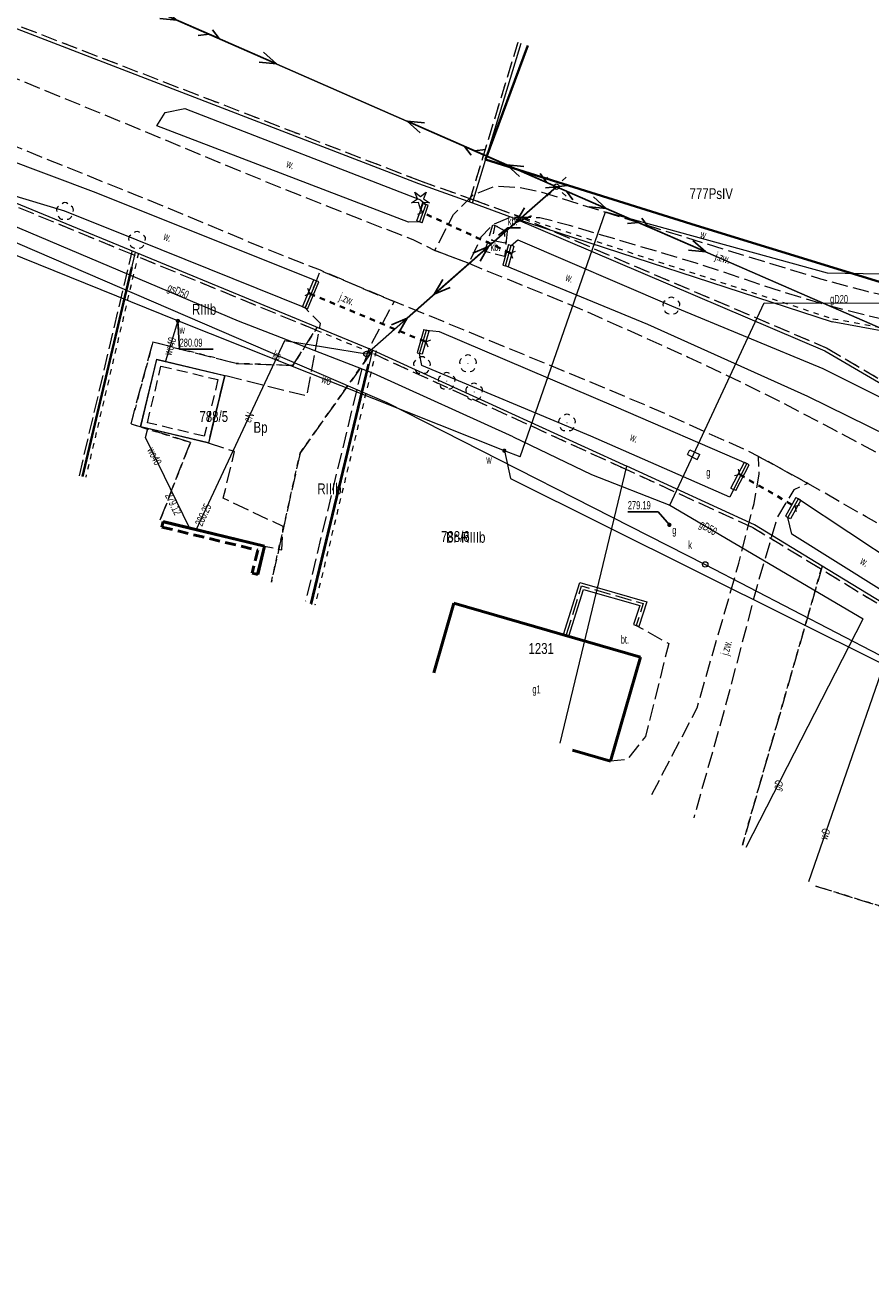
# Model space of a CAD drawing. Header units: metres. Extents: x 7428509 to 7430603, y 5527625 to 5529161.
# Tile 20 of 29: x 7430414 to 7430492, y 5527626 to 5527742. Entities that reach past the tile are written whole.
import ezdxf
from ezdxf.enums import TextEntityAlignment as Align

# ---------------------------------------------------------------- set-up
doc = ezdxf.new("R2010")
doc.units = ezdxf.units.M
doc.header["$MEASUREMENT"] = 0
for name, pattern in [('0.5_0.5', [1, 0.5, -0.5]), ('1.5_0.5', [2, 1.5, -0.5]), ('219-500', [0]), ('egkk-500', [2, 1.5, -0.5]), ('egug-500', [1, 0.5, -0.5]), ('otbb_500', [1.5, 1, -0.5]), ('otkz_500', [1, 0.5, -0.5]), ('suep_nn_500', [0]), ('sutp_500', [0])]:
    doc.linetypes.add(name, pattern=pattern)
doc.layers.get('0').update_dxf_attribs({"color": 2, "linetype": 'CONTINUOUS', "lineweight": 5})
for name, color, linetype in [('210-oznaczenie konturu użytku gruntowego', 7, 'CONTINUOUS'), ('211-numer działki ewidencyjnej', 7, 'CONTINUOUS'), ('217-Granica konturu po granicy działki', 7, 'CONTINUOUS'), ('217-kontur klasyfikacyjny', 7, 'CONTINUOUS'), ('218-Granica użytku po granicy działki', 7, 'CONTINUOUS'), ('218-kontur użytku gruntowego', 7, 'CONTINUOUS'), ('219-działka ewidencyjna', 7, 'CONTINUOUS'), ('312-budynek ewidencyjny', 7, 'CONTINUOUS'), ('312-oznaczenie budynku ewidencyjnego', 7, 'CONTINUOUS'), ('312-oznaczenie budynku ewidencyjnego-Atr117', 7, 'CONTINUOUS'), ('budynek w budowie', 7, 'CONTINUOUS'), ('drzewo iglaste', 7, 'CONTINUOUS'), ('drzewo liściaste', 7, 'CONTINUOUS'), ('jezdnia', 7, 'CONTINUOUS'), ('jezdnia-Atr17', 7, 'CONTINUOUS'), ('latarnia', 7, 'CONTINUOUS'), ('obszar utwardzony', 7, 'CONTINUOUS'), ('obszar utwardzony-Atr17', 7, 'CONTINUOUS'), ('ogrodzenie trwałe', 7, 'CONTINUOUS'), ('przepust', 7, 'CONTINUOUS'), ('przewód elektroenergetyczny niskiego napięcia', 7, 'CONTINUOUS'), ('przewód elektroenergetyczny podziemny', 7, 'CONTINUOUS'), ('przewód elektroenergetyczny podziemny-Atr1', 7, 'CONTINUOUS'), ('przewód gazowy', 7, 'CONTINUOUS'), ('przewód gazowy-Atr1', 7, 'CONTINUOUS'), ('przewód kanalizacyjny', 7, 'CONTINUOUS'), ('przewód kanalizacyjny-Atr1', 7, 'CONTINUOUS'), ('przewód telekomunikacyjny napowietrzny', 7, 'CONTINUOUS'), ('przewód wodociągowy', 7, 'CONTINUOUS'), ('przewód wodociągowy-Atr1', 7, 'CONTINUOUS'), ('rzędna', 7, 'CONTINUOUS'), ('rzędna-Atr2', 7, 'CONTINUOUS'), ('rów przydrożny (poligon)', 7, 'CONTINUOUS'), ('rów przydrożny (poligon)-Atr17', 7, 'CONTINUOUS'), ('studnia kanalizacyjna', 7, 'CONTINUOUS'), ('studnia kanalizacyjna-Atr17', 7, 'CONTINUOUS'), ('szafa gazowa lub kontener', 7, 'CONTINUOUS'), ('szafa gazowa lub kontener-Atr17', 7, 'CONTINUOUS'), ('słup przewodów napowietrznych', 7, 'CONTINUOUS'), ('zasuwa lub zawór', 7, 'CONTINUOUS'), ('zasuwa lub zawór-Atr17', 7, 'CONTINUOUS'), ('ściana oporowa (linia)', 7, 'CONTINUOUS')]:
    doc.layers.add(name, color=color, linetype=linetype)
doc.styles.get("Standard").update_dxf_attribs({"font": 'Working1250', "width": 0.75})
doc.linetypes.add('902-500', pattern='A,3.75,0,[1,ksztalty.shx,S=0.5,R=0,X=0,Y=0],3.75', length=7.5)
doc.linetypes.add('otdn_500', pattern='A,5,0,[21,ksztalty.shx,S=0.5,R=0,X=-1,Y=0]', length=5)
doc.linetypes.add('otdn_500_short', pattern='A,2.5,0,[21,ksztalty.shx,S=0.5,R=0,X=-1,Y=0],0.5', length=3)

# ---------------------------------------------------------------- blocks, each defined once
blk = doc.blocks.new('OP021')
at = {"linetype": 'Continuous', "lineweight": 13}
h = blk.add_hatch(color=0, dxfattribs=at)
edge = h.paths.add_edge_path()
edge.add_arc((0, 0), 0.05, 0, 360)
at = {"color": 0, "linetype": 'Continuous', "lineweight": 13}
for centre, start, end in [((-0.38, 0.124), 121.308, 202.548), ((0, 0.4), 49.272, 130.728), ((0.38, 0.124), 337.452, 58.692), ((-0.235, -0.324), 193.221, 274.871), ((0.235, -0.324), 265.129, 346.779)]:
    blk.add_arc(centre, 0.4, start, end, dxfattribs=at)
blk = doc.blocks.new('PW01')
at = {"linetype": 'Continuous', "lineweight": 13}
h = blk.add_hatch(color=0, dxfattribs=at)
edge = h.paths.add_edge_path()
edge.add_arc((0, 0), 0.045, 0, 360)
blk = doc.blocks.new('US25')
at = {"linetype": 'Continuous', "lineweight": 0}
h = blk.add_hatch(color=0, dxfattribs=at)
edge = h.paths.add_edge_path()
edge.add_arc((0, 0), 0.2, 0, 360)
blk = doc.blocks.new('US15')
at = {"color": 0, "linetype": 'Continuous', "lineweight": 13}
blk.add_circle((0, 0), 0.25, dxfattribs=at)
blk = doc.blocks.new('OP011')
at = {"linetype": 'Continuous', "lineweight": 13}
h = blk.add_hatch(color=0, dxfattribs=at)
edge = h.paths.add_edge_path()
edge.add_arc((0, 0), 0.05, 0, 360)
at = {"color": 0, "linetype": 'Continuous', "lineweight": 13}
for p, q in [((-0.828, -0.268), (-0.283, 0.093)), ((-0.283, 0.093), (-0.512, 0.706)), ((-0.512, 0.706), (0, 0.299)), ((0, 0.299), (0.512, 0.706)), ((0.512, 0.706), (0.283, 0.093)), ((0.283, 0.093), (0.828, -0.268)), ((-0.175, -0.24), (-0.828, -0.268)), ((0, -0.87), (-0.175, -0.24)), ((0.175, -0.24), (0, -0.87)), ((0.828, -0.268), (0.175, -0.24))]:
    blk.add_line(p, q, dxfattribs=at)
blk = doc.blocks.new('SM01')
at = {"color": 0, "linetype": 'Continuous', "lineweight": 13}
for p, q in [((-0.53, 0.531), (-0.883, 0.884)), ((0.531, 0.531), (0.884, 0.884)), ((-0.53, -0.53), (-0.883, -0.883)), ((0.531, -0.53), (0.884, -0.883))]:
    blk.add_line(p, q, dxfattribs=at)
blk.add_circle((0, 0), 0.25, dxfattribs=at)
blk = doc.blocks.new('US20')
at = {"color": 0, "linetype": 'Continuous', "lineweight": 13}
for p, q in [((-0.5, -0.25), (-0.5, 0.25)), ((-0.5, 0.25), (0.5, 0.25)), ((0.5, -0.25), (0.5, 0.25)), ((-0.5, -0.25), (0.5, -0.25))]:
    blk.add_line(p, q, dxfattribs=at)
blk = doc.blocks.new('SUEP1')
at = {"color": 0, "linetype": 'Continuous'}
for p, q in [((0, 0), (5, 0)), ((5, 0), (3.5, 0.5)), ((5, 0), (3.5, -0.5)), ((5, 0), (15, 0)), ((15, 0), (13.5, 0.5)), ((15, 0), (13.5, -0.5))]:
    blk.add_line(p, q, dxfattribs=at)
blk = doc.blocks.new('IB05')
at = {"color": 0, "linetype": 'Continuous', "lineweight": 13}
for q in [(0.354, 0.354), (0.354, -0.354)]:
    blk.add_line((0, 0), q, dxfattribs=at)
blk = doc.blocks.new('SUTP')
at = {"color": 0, "linetype": 'Continuous'}
for p, q in [((0, 0), (0.866, 0.5)), ((0, 0), (9.232, 0)), ((1.866, -0.5), (1, 0)), ((7.366, -0.5), (8.232, 0)), ((9.232, 0), (8.366, 0.5))]:
    blk.add_line(p, q, dxfattribs=at)

msp = doc.modelspace()

# ---------------------------------------------------------------- linework, layer by layer
at = {"layer": '217-Granica konturu po granicy działki', "color": 3, "linetype": '1.5_0.5', "lineweight": 18}
for p, q in [((7430389.04, 5527750.76), (7430449.99, 5527727.22)), ((7430454.57, 5527725.27), (7430459.06, 5527739.96)), ((7430459.06, 5527739.96), (7430459.06, 5527739.96)), ((7430459.06, 5527739.96), (7430459.06, 5527739.96)), ((7430423.7, 5527720.34), (7430401.82, 5527729.35)), ((7430449.98, 5527727.22), (7430449.98, 5527727.22)), ((7430449.98, 5527727.22), (7430449.98, 5527727.22)), ((7430449.98, 5527727.22), (7430454.96, 5527725.46)), ((7430449.99, 5527727.22), (7430449.99, 5527727.22)), ((7430449.99, 5527727.22), (7430449.99, 5527727.22)), ((7430454.57, 5527725.27), (7430454.57, 5527725.27)), ((7430454.57, 5527725.27), (7430454.57, 5527725.27)), ((7430454.96, 5527725.46), (7430454.96, 5527725.46)), ((7430454.96, 5527725.46), (7430454.96, 5527725.46)), ((7430454.96, 5527725.46), (7430454.96, 5527725.46)), ((7430454.96, 5527725.46), (7430454.96, 5527725.46)), ((7430454.96, 5527725.46), (7430458.7, 5527724.08)), ((7430458.7, 5527724.08), (7430458.7, 5527724.08)), ((7430458.7, 5527724.08), (7430458.7, 5527724.08)), ((7430458.72, 5527724.08), (7430458.72, 5527724.08)), ((7430458.72, 5527724.08), (7430458.72, 5527724.08)), ((7430458.72, 5527724.08), (7430487.42, 5527711.83)), ((7430418.65, 5527700.03), (7430423.52, 5527720.69)), ((7430423.52, 5527720.69), (7430423.52, 5527720.69)), ((7430423.52, 5527720.69), (7430423.52, 5527720.69)), ((7430423.7, 5527720.34), (7430423.7, 5527720.34)), ((7430423.7, 5527720.34), (7430423.7, 5527720.34)), ((7430440.45, 5527713.44), (7430423.7, 5527720.34)), ((7430423.7, 5527720.34), (7430423.7, 5527720.34)), ((7430423.7, 5527720.34), (7430423.7, 5527720.34)), ((7430440.45, 5527713.44), (7430440.45, 5527713.44)), ((7430440.45, 5527713.44), (7430440.45, 5527713.44)), ((7430468.95, 5527700.63), (7430445.57, 5527711.34)), ((7430445.57, 5527711.34), (7430445.57, 5527711.34)), ((7430445.57, 5527711.34), (7430445.57, 5527711.34)), ((7430487.42, 5527711.83), (7430487.42, 5527711.83)), ((7430487.42, 5527711.83), (7430487.42, 5527711.83)), ((7430487.45, 5527711.81), (7430487.45, 5527711.81)), ((7430487.45, 5527711.81), (7430487.45, 5527711.81)), ((7430487.45, 5527711.81), (7430530.84, 5527686.47)), ((7430480.71, 5527695.23), (7430468.94, 5527700.63)), ((7430468.94, 5527700.63), (7430468.94, 5527700.63)), ((7430468.94, 5527700.63), (7430468.94, 5527700.63)), ((7430468.95, 5527700.63), (7430468.95, 5527700.63)), ((7430468.95, 5527700.63), (7430468.95, 5527700.63)), ((7430418.65, 5527700.03), (7430418.65, 5527700.03)), ((7430418.65, 5527700.03), (7430418.65, 5527700.03)), ((7430486.9, 5527691.45), (7430480.68, 5527695.24)), ((7430480.68, 5527695.24), (7430480.68, 5527695.24)), ((7430480.68, 5527695.24), (7430480.68, 5527695.24)), ((7430480.71, 5527695.23), (7430480.71, 5527695.23)), ((7430480.71, 5527695.23), (7430480.71, 5527695.23)), ((7430493.8, 5527687.24), (7430486.9, 5527691.45)), ((7430486.9, 5527691.45), (7430486.9, 5527691.45)), ((7430486.9, 5527691.45), (7430486.9, 5527691.45)), ((7430486.9, 5527691.45), (7430486.9, 5527691.45)), ((7430486.9, 5527691.45), (7430486.9, 5527691.45))]:
    msp.add_line(p, q, dxfattribs=at)
at = {"layer": '217-kontur klasyfikacyjny', "color": 92, "linetype": 'egkk-500', "lineweight": 18, "flags": 128}
for points in [[(7430438.32, 5527710.19), (7430440.56, 5527713.72)], [(7430423.41, 5527704.81), (7430425.43, 5527712.36)], [(7430425.43, 5527712.36), (7430433.09, 5527710.38)], [(7430445.69, 5527711.61), (7430438.98, 5527702.12)], [(7430433.09, 5527710.38), (7430438.32, 5527710.19)], [(7430428.9, 5527703.1), (7430423.41, 5527704.81)], [(7430426.08, 5527695.97), (7430428.9, 5527703.1)], [(7430438.98, 5527702.12), (7430436.34, 5527690.24)], [(7430487.06, 5527691.71), (7430479.71, 5527666.01)], [(7430486.48, 5527662.23), (7430498.15, 5527658.6)]]:
    msp.add_lwpolyline(points, dxfattribs=at)
at = {"layer": '218-Granica użytku po granicy działki', "color": 3, "linetype": '0.5_0.5', "lineweight": 18}
for p, q in [((7430389.04, 5527750.76), (7430449.99, 5527727.22)), ((7430454.57, 5527725.27), (7430459.06, 5527739.96)), ((7430459.06, 5527739.96), (7430459.06, 5527739.96)), ((7430459.06, 5527739.96), (7430459.06, 5527739.96)), ((7430423.7, 5527720.34), (7430401.82, 5527729.35)), ((7430449.98, 5527727.22), (7430449.98, 5527727.22)), ((7430449.98, 5527727.22), (7430449.98, 5527727.22)), ((7430449.98, 5527727.22), (7430454.96, 5527725.46)), ((7430449.99, 5527727.22), (7430449.99, 5527727.22)), ((7430449.99, 5527727.22), (7430449.99, 5527727.22)), ((7430454.57, 5527725.27), (7430454.57, 5527725.27)), ((7430454.57, 5527725.27), (7430454.57, 5527725.27)), ((7430454.96, 5527725.46), (7430454.96, 5527725.46)), ((7430454.96, 5527725.46), (7430454.96, 5527725.46)), ((7430454.96, 5527725.46), (7430454.96, 5527725.46)), ((7430454.96, 5527725.46), (7430454.96, 5527725.46)), ((7430454.96, 5527725.46), (7430458.7, 5527724.08)), ((7430458.69, 5527724.09), (7430458.69, 5527724.09)), ((7430458.69, 5527724.09), (7430458.69, 5527724.09)), ((7430458.69, 5527724.09), (7430488.07, 5527714.49)), ((7430458.7, 5527724.08), (7430458.7, 5527724.08)), ((7430458.7, 5527724.08), (7430458.7, 5527724.08)), ((7430458.72, 5527724.08), (7430458.72, 5527724.08)), ((7430458.72, 5527724.08), (7430458.72, 5527724.08)), ((7430458.72, 5527724.08), (7430487.42, 5527711.83)), ((7430424.1, 5527720.55), (7430419.24, 5527699.89)), ((7430440.45, 5527713.44), (7430423.7, 5527720.34)), ((7430423.7, 5527720.34), (7430423.7, 5527720.34)), ((7430423.7, 5527720.34), (7430423.7, 5527720.34)), ((7430423.7, 5527720.34), (7430423.7, 5527720.34)), ((7430423.7, 5527720.34), (7430423.7, 5527720.34)), ((7430424.1, 5527720.55), (7430424.1, 5527720.55)), ((7430424.1, 5527720.55), (7430424.1, 5527720.55)), ((7430488.03, 5527714.5), (7430488.03, 5527714.5)), ((7430488.03, 5527714.5), (7430488.03, 5527714.5)), ((7430488.03, 5527714.5), (7430496.04, 5527713.04)), ((7430488.07, 5527714.49), (7430488.07, 5527714.49)), ((7430488.07, 5527714.49), (7430488.07, 5527714.49)), ((7430445.58, 5527711.33), (7430440.45, 5527713.44)), ((7430440.45, 5527713.44), (7430440.45, 5527713.44)), ((7430440.45, 5527713.44), (7430440.45, 5527713.44)), ((7430440.45, 5527713.44), (7430440.45, 5527713.44)), ((7430440.45, 5527713.44), (7430440.45, 5527713.44)), ((7430445.98, 5527711.54), (7430440.34, 5527688.1)), ((7430468.95, 5527700.63), (7430445.57, 5527711.34)), ((7430445.57, 5527711.34), (7430445.57, 5527711.34)), ((7430445.57, 5527711.34), (7430445.57, 5527711.34)), ((7430445.58, 5527711.33), (7430445.58, 5527711.33)), ((7430445.58, 5527711.33), (7430445.58, 5527711.33)), ((7430445.98, 5527711.54), (7430445.98, 5527711.54)), ((7430445.98, 5527711.54), (7430445.98, 5527711.54)), ((7430487.42, 5527711.83), (7430487.42, 5527711.83)), ((7430487.42, 5527711.83), (7430487.42, 5527711.83)), ((7430487.45, 5527711.81), (7430487.45, 5527711.81)), ((7430487.45, 5527711.81), (7430487.45, 5527711.81)), ((7430487.45, 5527711.81), (7430530.84, 5527686.47)), ((7430480.71, 5527695.23), (7430468.94, 5527700.63)), ((7430468.94, 5527700.63), (7430468.94, 5527700.63)), ((7430468.94, 5527700.63), (7430468.94, 5527700.63)), ((7430468.95, 5527700.63), (7430468.95, 5527700.63)), ((7430468.95, 5527700.63), (7430468.95, 5527700.63)), ((7430419.24, 5527699.89), (7430419.24, 5527699.89)), ((7430419.24, 5527699.89), (7430419.24, 5527699.89)), ((7430486.9, 5527691.45), (7430480.68, 5527695.24)), ((7430480.68, 5527695.24), (7430480.68, 5527695.24)), ((7430480.68, 5527695.24), (7430480.68, 5527695.24)), ((7430480.71, 5527695.23), (7430480.71, 5527695.23)), ((7430480.71, 5527695.23), (7430480.71, 5527695.23)), ((7430486.9, 5527691.45), (7430486.9, 5527691.45)), ((7430486.9, 5527691.45), (7430486.9, 5527691.45)), ((7430493.8, 5527687.24), (7430486.9, 5527691.45)), ((7430486.9, 5527691.45), (7430486.9, 5527691.45)), ((7430486.9, 5527691.45), (7430486.9, 5527691.45)), ((7430440.34, 5527688.1), (7430440.34, 5527688.1)), ((7430440.34, 5527688.1), (7430440.34, 5527688.1))]:
    msp.add_line(p, q, dxfattribs=at)
at = {"layer": '218-kontur użytku gruntowego', "color": 3, "linetype": 'egug-500', "lineweight": 18, "flags": 128}
for points in [[(7430440.56, 5527713.72), (7430438.32, 5527710.19)], [(7430425.43, 5527712.36), (7430423.41, 5527704.81)], [(7430433.09, 5527710.38), (7430425.43, 5527712.36)], [(7430438.98, 5527702.12), (7430445.69, 5527711.61)], [(7430438.32, 5527710.19), (7430433.09, 5527710.38)], [(7430423.41, 5527704.81), (7430428.9, 5527703.1)], [(7430428.9, 5527703.1), (7430426.08, 5527695.97)], [(7430436.34, 5527690.24), (7430438.98, 5527702.12)], [(7430479.71, 5527666.01), (7430487.06, 5527691.71)], [(7430498.15, 5527658.6), (7430486.48, 5527662.23)]]:
    msp.add_lwpolyline(points, dxfattribs=at)
at = {"layer": '219-działka ewidencyjna', "color": 7, "linetype": '219-500', "lineweight": 18, "flags": 128}
for points in [[(7430388.93, 5527750.48), (7430449.88, 5527726.94)], [(7430454.86, 5527725.18), (7430459.35, 5527739.88)], [(7430401.93, 5527729.63), (7430423.81, 5527720.62)], [(7430449.88, 5527726.94), (7430454.86, 5527725.18)], [(7430454.86, 5527725.18), (7430458.6, 5527723.8)], [(7430458.6, 5527723.8), (7430487.3, 5527711.55)], [(7430458.6, 5527723.8), (7430487.98, 5527714.2)], [(7430418.95, 5527699.96), (7430423.81, 5527720.62)], [(7430423.81, 5527720.62), (7430445.69, 5527711.61)], [(7430495.99, 5527712.74), (7430487.98, 5527714.2)], [(7430440.05, 5527688.17), (7430445.69, 5527711.61)], [(7430445.69, 5527711.61), (7430469.07, 5527700.9)], [(7430487.3, 5527711.55), (7430530.69, 5527686.21)], [(7430462.93, 5527675.39), (7430469.07, 5527700.9)], [(7430480.84, 5527695.5), (7430469.07, 5527700.9)], [(7430487.06, 5527691.71), (7430480.84, 5527695.5)], [(7430493.96, 5527687.5), (7430487.06, 5527691.71)]]:
    msp.add_lwpolyline(points, dxfattribs=at)
at = {"layer": '312-budynek ewidencyjny', "color": 7, "linetype": 'Continuous', "lineweight": 50, "flags": 128}
for points in [[(7430451.29, 5527681.89), (7430453.15, 5527688.31)], [(7430453.15, 5527688.31), (7430470.34, 5527683.31)], [(7430470.34, 5527683.31), (7430467.58, 5527673.73)], [(7430467.58, 5527673.73), (7430464.06, 5527674.75)]]:
    msp.add_lwpolyline(points, dxfattribs=at)
at = {"layer": 'budynek w budowie', "color": 0, "linetype": 'CONTINUOUS', "lineweight": 18}
for p, q in [((7430424.29, 5527704.53), (7430425.79, 5527710.77)), ((7430424.3, 5527704.54), (7430425.8, 5527710.76)), ((7430424.31, 5527704.54), (7430425.8, 5527710.75)), ((7430425.79, 5527710.77), (7430432.04, 5527709.28)), ((7430425.8, 5527710.76), (7430432.03, 5527709.27)), ((7430425.8, 5527710.75), (7430432.02, 5527709.27)), ((7430432.03, 5527709.27), (7430430.54, 5527703.05)), ((7430432.02, 5527709.27), (7430430.54, 5527703.06)), ((7430432.04, 5527709.28), (7430430.55, 5527703.04)), ((7430430.55, 5527703.04), (7430424.29, 5527704.53)), ((7430430.54, 5527703.05), (7430424.3, 5527704.54)), ((7430430.54, 5527703.06), (7430424.31, 5527704.54))]:
    msp.add_line(p, q, dxfattribs=at)
at = {"layer": 'budynek w budowie', "color": 0, "linetype": 'otbb_500', "lineweight": 18}
for p, q in [((7430424.92, 5527704.92), (7430426.17, 5527710.14)), ((7430426.17, 5527710.14), (7430431.41, 5527708.89)), ((7430431.41, 5527708.89), (7430430.16, 5527703.67)), ((7430430.16, 5527703.67), (7430424.92, 5527704.92))]:
    msp.add_line(p, q, dxfattribs=at)
at = {"layer": 'budynek w budowie', "color": 0, "linetype": 'CONTINUOUS', "lineweight": 50}
for p, q in [((7430426.37, 5527695.81), (7430426.31, 5527695.56)), ((7430426.37, 5527695.81), (7430435.71, 5527693.56)), ((7430426.37, 5527695.8), (7430435.7, 5527693.55)), ((7430426.37, 5527695.79), (7430435.69, 5527693.55)), ((7430435.69, 5527693.55), (7430435.06, 5527690.95)), ((7430435.7, 5527693.55), (7430435.07, 5527690.95)), ((7430435.71, 5527693.56), (7430435.08, 5527690.94)), ((7430435.08, 5527690.94), (7430434.83, 5527691))]:
    msp.add_line(p, q, dxfattribs=at)
at = {"layer": 'budynek w budowie', "color": 0, "linetype": 'otbb_500', "lineweight": 50}
for p, q in [((7430426.25, 5527695.3), (7430426.31, 5527695.56)), ((7430426.25, 5527695.3), (7430435.08, 5527693.18)), ((7430435.08, 5527693.18), (7430434.58, 5527691.07)), ((7430434.58, 5527691.07), (7430434.83, 5527691))]:
    msp.add_line(p, q, dxfattribs=at)
at = {"layer": 'jezdnia', "color": 7, "linetype": '1.5_0.5', "lineweight": 18, "flags": 128}
for points in [[(7430218.72, 5527774.18), (7430227.31, 5527774.43), (7430231.28, 5527774.78), (7430239.73, 5527775.28), (7430258.88, 5527776.6), (7430265.78, 5527776.94), (7430272.99, 5527777.08), (7430275.65, 5527777.09), (7430279.78, 5527777.08), (7430287.68, 5527776.81), (7430300.49, 5527775.58), (7430307.06, 5527774.6), (7430313.64, 5527773.32), (7430319.73, 5527772.11), (7430324.82, 5527770.64), (7430333.05, 5527768.08), (7430338.5, 5527766), (7430343.67, 5527764.03), (7430352.21, 5527760.93), (7430363.19, 5527756.51), (7430374.78, 5527752.04), (7430383.71, 5527748.4), (7430391.19, 5527745.47), (7430398.82, 5527742.26), (7430405.67, 5527739.56), (7430416.91, 5527734.95), (7430426.65, 5527730.94), (7430433.43, 5527728.12), (7430437.36, 5527726.5), (7430449.37, 5527721.78), (7430451.39, 5527720.79), (7430454.51, 5527719.6), (7430464.72, 5527715.44), (7430474.73, 5527710.97), (7430482.04, 5527707.47), (7430487.88, 5527704.42), (7430493.78, 5527701.27), (7430498.17, 5527698.65), (7430504.13, 5527695.31), (7430510.77, 5527690.85), (7430521, 5527683.91), (7430532.55, 5527676.34), (7430544.06, 5527668.43), (7430549.96, 5527664.51), (7430559.13, 5527658.16), (7430571.4, 5527649.51), (7430569.45, 5527643.86), (7430555.54, 5527653.3), (7430546.8, 5527659.2), (7430540.11, 5527663.7), (7430529.1, 5527671.25), (7430517.8, 5527679.08), (7430507.45, 5527686.02), (7430501.43, 5527689.95), (7430495.41, 5527693.93), (7430491.1, 5527696.25), (7430485.74, 5527699.33), (7430481.21, 5527701.81), (7430480.13, 5527702.35), (7430471.61, 5527706.18), (7430463.58, 5527709.54), (7430451.04, 5527714.69), (7430447.64, 5527716.07), (7430440.85, 5527718.96), (7430435.02, 5527721.25), (7430430.87, 5527722.99), (7430424.16, 5527725.77), (7430414.42, 5527729.68), (7430403.46, 5527734.19), (7430396.47, 5527737.08), (7430389.75, 5527739.82), (7430382.09, 5527742.69), (7430372.75, 5527746.43), (7430361.16, 5527750.96), (7430349.66, 5527755.38), (7430341.86, 5527758.43), (7430336.34, 5527760.63), (7430331.23, 5527762.31), (7430323.1, 5527764.98), (7430318.31, 5527766.28), (7430312.85, 5527767.47), (7430304.15, 5527769.03), (7430300.25, 5527769.55), (7430287.26, 5527770.83), (7430280.45, 5527771.04), (7430275.3, 5527771.07), (7430273.11, 5527771.05), (7430266.58, 5527770.97), (7430259.14, 5527770.67), (7430239.76, 5527769.43), (7430231.81, 5527768.91), (7430225.21, 5527768.56), (7430224.52, 5527768.48), (7430218.39, 5527768.43), (7430214.4, 5527768.28), (7430211.27, 5527768.15), (7430207.41, 5527768.07), (7430204.52, 5527768.02), (7430196.23, 5527768.43), (7430185.83, 5527769.19), (7430181.8, 5527769.85), (7430178.28, 5527770.29), (7430167.45, 5527772.79), (7430160.97, 5527774.51), (7430155.15, 5527776.42), (7430154.1, 5527776.75), (7430150.29, 5527778.22), (7430145.6, 5527780.1), (7430143.71, 5527781.18), (7430137.72, 5527783.81), (7430131.73, 5527786.81), (7430128.38, 5527788.35), (7430125.36, 5527789.94), (7430115.89, 5527795.58), (7430115.01, 5527796.13), (7430107.57, 5527800.55), (7430108.51, 5527808.26), (7430117.7, 5527801.33), (7430128.09, 5527795.14), (7430131.32, 5527793.39), (7430137.58, 5527790.41), (7430141.49, 5527788.64), (7430146.14, 5527786.64), (7430154.15, 5527783.23), (7430157.61, 5527782.02), (7430159.64, 5527781.2), (7430165.62, 5527779.38), (7430170.12, 5527778.22), (7430179.29, 5527776.08), (7430182.34, 5527775.63), (7430186.25, 5527774.99), (7430196.42, 5527774.2), (7430204.17, 5527774), (7430212.15, 5527774.03)], [(7430498.8, 5527713.56), (7430493.07, 5527714.33), (7430487.83, 5527715.64), (7430483.31, 5527717), (7430475.46, 5527719.62), (7430463.78, 5527723.08), (7430461.07, 5527723.8), (7430458.39, 5527723.84), (7430456.73, 5527723.14), (7430455.64, 5527722), (7430454.51, 5527719.6), (7430451.39, 5527720.79), (7430453.11, 5527724.1), (7430454.99, 5527725.96), (7430456.98, 5527726.72), (7430459.1, 5527726.61), (7430461.23, 5527726.16), (7430476, 5527721.53), (7430486.92, 5527718.17), (7430491.17, 5527717.02), (7430494.99, 5527716.24), (7430495.52, 5527716.91), (7430498.41, 5527717.4), (7430498.48, 5527716.39)]]:
    msp.add_lwpolyline(points, close=True, dxfattribs=at)
for points in [[(7430439.44, 5527715.49), (7430440.49, 5527717.98), (7430440.85, 5527718.96), (7430447.64, 5527716.07), (7430445.38, 5527711.87), (7430444.66, 5527709.87), (7430439.49, 5527688.48)], [(7430435.08, 5527690.94), (7430435.71, 5527693.56), (7430437.29, 5527693.21), (7430437.41, 5527695.36), (7430431.91, 5527697.97), (7430432.94, 5527702.26), (7430430.55, 5527703.04), (7430432.04, 5527709.28), (7430439.62, 5527707.39), (7430440.86, 5527714.07), (7430439.44, 5527715.49)], [(7430471.38, 5527670.67), (7430475.54, 5527678.64), (7430479.39, 5527691.99), (7430480.79, 5527697.47), (7430481.25, 5527700.18), (7430481.21, 5527701.81)], [(7430481.21, 5527701.81), (7430485.74, 5527699.33), (7430484.45, 5527698.74), (7430482.93, 5527696.21), (7430481.21, 5527690.41), (7430478.05, 5527678.43), (7430475.23, 5527668.52)]]:
    msp.add_lwpolyline(points, dxfattribs=at)
at = {"layer": 'obszar utwardzony', "color": 7, "linetype": '1.5_0.5', "lineweight": 18, "flags": 128}
for points in [[(7430457.78, 5527722.63), (7430458.06, 5527722.55), (7430457.82, 5527720.24), (7430456, 5527720.69), (7430456.73, 5527723.14), (7430456.96, 5527723.09)], [(7430456.96, 5527723.09), (7430457.78, 5527722.63), (7430457.86, 5527721.46), (7430456.64, 5527721.7)], [(7430463.49, 5527685.33), (7430464.91, 5527689.88), (7430470.59, 5527688.25), (7430469.94, 5527686.24), (7430472.93, 5527684.57), (7430470.78, 5527676.02), (7430469.12, 5527673.88), (7430467.58, 5527673.73), (7430470.34, 5527683.31)]]:
    msp.add_lwpolyline(points, close=True, dxfattribs=at)
at = {"layer": 'obszar utwardzony-Atr17', "color": 7, "flags": 128}
msp.add_lwpolyline([(7430457.24, 5527722.18), (7430458.11, 5527722.87), (7430459.29, 5527722.87)], dxfattribs=at)
at = {"layer": 'ogrodzenie trwałe', "color": 7, "linetype": '902-500', "lineweight": 35, "flags": 128}
for points in [[(7430459.94, 5527739.65), (7430456.07, 5527729.16), (7430475.47, 5527723.07), (7430495.52, 5527716.91), (7430498.41, 5527717.4), (7430498.42, 5527717.29)], [(7430418.94, 5527699.96), (7430423.5, 5527719.24)], [(7430445.29, 5527710.32), (7430439.96, 5527688.22)]]:
    msp.add_lwpolyline(points, dxfattribs=at)
at = {"layer": 'przepust', "color": 7, "linetype": 'otkz_500', "lineweight": 35, "flags": 128}
for points in [[(7430458.36, 5527720.55), (7430450.25, 5527724.28)], [(7430439.87, 5527716.81), (7430450.55, 5527712.36)], [(7430479.48, 5527700.14), (7430484.53, 5527697.22)]]:
    msp.add_lwpolyline(points, dxfattribs=at)
at = {"layer": 'przewód elektroenergetyczny niskiego napięcia', "color": 1, "linetype": 'suep_nn_500', "lineweight": 18, "flags": 128}
for points in [[(7430423.06, 5527744.01), (7430462.59, 5527726.66)], [(7430462.59, 5527726.66), (7430445.09, 5527711.24)], [(7430462.59, 5527726.66), (7430505.87, 5527707.76)], [(7430505.87, 5527707.76), (7430462.59, 5527726.66)]]:
    msp.add_lwpolyline(points, dxfattribs=at)
at = {"layer": 'przewód elektroenergetyczny podziemny', "color": 1, "linetype": 'Continuous', "lineweight": 18, "flags": 128}
msp.add_lwpolyline([(7430445.09, 5527711.24), (7430437.54, 5527712.46), (7430429.42, 5527695.08)], dxfattribs=at)
at = {"layer": 'przewód gazowy', "color": 52, "linetype": 'Continuous', "lineweight": 18, "flags": 128}
for points in [[(7430458.6, 5527703.63), (7430445.74, 5527709.46), (7430433.32, 5527714.28), (7430411.35, 5527723.57), (7430393.62, 5527730.49), (7430380.7, 5527736.28), (7430368.45, 5527740.71), (7430342.31, 5527751.74), (7430320.18, 5527758.87), (7430303.26, 5527763.24), (7430291.5, 5527764.47), (7430283.03, 5527765.82), (7430264.76, 5527765.57), (7430251.54, 5527765.13), (7430240.05, 5527764.29), (7430218.09, 5527762.27), (7430213.07, 5527762.5)], [(7430473.04, 5527697.32), (7430475.22, 5527701.98), (7430481.73, 5527715.95), (7430504.24, 5527715.9), (7430521.34, 5527707.04), (7430520.82, 5527705.96)], [(7430458.6, 5527703.63), (7430465.82, 5527700.14), (7430473.04, 5527697.32), (7430490.84, 5527686.84)], [(7430480.06, 5527665.81), (7430490.84, 5527686.84)]]:
    msp.add_lwpolyline(points, dxfattribs=at)
at = {"layer": 'przewód kanalizacyjny', "color": 34, "linetype": 'Continuous', "lineweight": 18, "flags": 128}
for points in [[(7430121.67, 5527803.79), (7430139.04, 5527794.84), (7430165.11, 5527784.96), (7430163.8, 5527769.36), (7430182.62, 5527764.59), (7430195.79, 5527763.28), (7430239.84, 5527764.04), (7430282.61, 5527763.44), (7430297.65, 5527760.78), (7430318.83, 5527757.27), (7430358.09, 5527744.23), (7430410.01, 5527722.7), (7430446.96, 5527706.78), (7430476.29, 5527691.86)], [(7430476.29, 5527691.86), (7430500.4, 5527679.34), (7430522.03, 5527667.68), (7430552.53, 5527645.67), (7430563.53, 5527638), (7430580.21, 5527626.05)]]:
    msp.add_lwpolyline(points, dxfattribs=at)
at = {"layer": 'przewód telekomunikacyjny napowietrzny', "color": 30, "linetype": 'sutp_500', "lineweight": 18, "flags": 128}
for points in [[(7430462.59, 5527726.66), (7430423.06, 5527744.01)], [(7430505.87, 5527707.76), (7430462.59, 5527726.66)]]:
    msp.add_lwpolyline(points, dxfattribs=at)
at = {"layer": 'przewód wodociągowy', "color": 5, "linetype": 'Continuous', "lineweight": 18, "flags": 128}
for points in [[(7430459.26, 5527701.76), (7430457.79, 5527702.34), (7430427.73, 5527714.29), (7430394.98, 5527727.54), (7430357.85, 5527740.67), (7430318.04, 5527751.41), (7430288.62, 5527757.18), (7430235.63, 5527759.65), (7430198.47, 5527758.77), (7430195.01, 5527758.69)], [(7430459.26, 5527701.76), (7430467.1, 5527724.34), (7430487.51, 5527718.71), (7430500.78, 5527718.48), (7430500.77, 5527718.78)], [(7430427.73, 5527714.29), (7430426.58, 5527710.59)], [(7430428.81, 5527695.22), (7430424.74, 5527703.56), (7430424.96, 5527704.38)], [(7430457.79, 5527702.34), (7430458.37, 5527699.77), (7430492.75, 5527682.64), (7430485.79, 5527662.62)]]:
    msp.add_lwpolyline(points, dxfattribs=at)
at = {"layer": 'rzędna-Atr2', "color": 7, "flags": 128}
for points in [[(7430427.73, 5527714.29), (7430427.88, 5527711.68), (7430430.98, 5527711.68)], [(7430472.99, 5527695.51), (7430471.95, 5527696.71), (7430469.16, 5527696.71)]]:
    msp.add_lwpolyline(points, dxfattribs=at)
at = {"layer": 'rów przydrożny (poligon)', "color": 7, "linetype": 'Continuous', "lineweight": 18, "flags": 128}
for points in [[(7430425.79, 5527732.26), (7430426.55, 5527733.48), (7430428.37, 5527733.85), (7430450.07, 5527725.45), (7430450.55, 5527725.03), (7430449.97, 5527723.42), (7430448.96, 5527723.39)], [(7430440.49, 5527717.98), (7430439.44, 5527715.49), (7430423.97, 5527721.73), (7430417.32, 5527724.39), (7430412.13, 5527725.96), (7430402.61, 5527729.59), (7430402.04, 5527730.65), (7430402.53, 5527732.05), (7430403.08, 5527732.55), (7430420.17, 5527726.13)], [(7430457.89, 5527719.36), (7430458.41, 5527721.25), (7430459.02, 5527721.75), (7430473.18, 5527715.68), (7430487.13, 5527709.92), (7430499.74, 5527703.62), (7430500.67, 5527701.72), (7430499.76, 5527700.4), (7430498.78, 5527700.91), (7430485.73, 5527707.34), (7430471, 5527713.97)], [(7430478.88, 5527698.78), (7430478.57, 5527698.07), (7430465.75, 5527703.69), (7430450.2, 5527710.2), (7430449.99, 5527711.29), (7430450.61, 5527713.43), (7430451.78, 5527713.33), (7430468.06, 5527706.39), (7430480.13, 5527701.17)], [(7430492.55, 5527689.46), (7430484.26, 5527694.66), (7430483.91, 5527696.19), (7430484.87, 5527697.91), (7430494.15, 5527691.78), (7430493.79, 5527691.24), (7430492.93, 5527689.96)]]:
    msp.add_lwpolyline(points, close=True, dxfattribs=at)
at = {"layer": 'ściana oporowa (linia)', "color": 0, "lineweight": 18}
for p, q in [((7430449.73, 5527723.5), (7430450.31, 5527725.11)), ((7430450.31, 5527725.11), (7430450.55, 5527725.03)), ((7430449.73, 5527723.5), (7430449.97, 5527723.42)), ((7430458.65, 5527721.18), (7430458.41, 5527721.25)), ((7430458.65, 5527721.18), (7430458.13, 5527719.29)), ((7430458.13, 5527719.29), (7430457.89, 5527719.36)), ((7430439.21, 5527715.59), (7430440.26, 5527718.08)), ((7430440.26, 5527718.08), (7430440.49, 5527717.98)), ((7430439.21, 5527715.59), (7430439.44, 5527715.49)), ((7430450.85, 5527713.36), (7430450.23, 5527711.22)), ((7430450.85, 5527713.36), (7430450.61, 5527713.43)), ((7430450.23, 5527711.22), (7430449.99, 5527711.29)), ((7430478.66, 5527698.9), (7430479.91, 5527701.29)), ((7430479.91, 5527701.29), (7430480.13, 5527701.17)), ((7430478.66, 5527698.9), (7430478.88, 5527698.78)), ((7430485.09, 5527697.79), (7430484.13, 5527696.07)), ((7430485.09, 5527697.79), (7430484.87, 5527697.91)), ((7430484.13, 5527696.07), (7430483.91, 5527696.19)), ((7430463.25, 5527685.4), (7430464.74, 5527690.19)), ((7430464.74, 5527690.19), (7430470.91, 5527688.42)), ((7430470.91, 5527688.42), (7430470.18, 5527686.16)), ((7430463.25, 5527685.4), (7430463.49, 5527685.33)), ((7430470.18, 5527686.16), (7430469.94, 5527686.24))]:
    msp.add_line(p, q, dxfattribs=at)
at = {"layer": 'ściana oporowa (linia)', "color": 0, "linetype": 'otdn_500_short', "lineweight": 18}
for p, q in [((7430450.21, 5527723.34), (7430450.79, 5527724.95)), ((7430450.79, 5527724.95), (7430450.55, 5527725.03)), ((7430450.21, 5527723.34), (7430449.97, 5527723.42)), ((7430458.17, 5527721.32), (7430457.65, 5527719.43)), ((7430458.17, 5527721.32), (7430458.41, 5527721.25)), ((7430457.65, 5527719.43), (7430457.89, 5527719.36)), ((7430439.67, 5527715.39), (7430440.72, 5527717.88)), ((7430440.72, 5527717.88), (7430440.49, 5527717.98)), ((7430439.67, 5527715.39), (7430439.44, 5527715.49)), ((7430450.37, 5527713.5), (7430449.75, 5527711.36)), ((7430450.37, 5527713.5), (7430450.61, 5527713.43)), ((7430449.75, 5527711.36), (7430449.99, 5527711.29)), ((7430479.1, 5527698.66), (7430480.35, 5527701.05)), ((7430480.35, 5527701.05), (7430480.13, 5527701.17)), ((7430479.1, 5527698.66), (7430478.88, 5527698.78)), ((7430484.65, 5527698.03), (7430483.69, 5527696.31)), ((7430484.65, 5527698.03), (7430484.87, 5527697.91)), ((7430483.69, 5527696.31), (7430483.91, 5527696.19))]:
    msp.add_line(p, q, dxfattribs=at)
at = {"layer": 'ściana oporowa (linia)', "color": 0, "linetype": 'otdn_500', "lineweight": 18}
for p, q in [((7430463.73, 5527685.26), (7430465.08, 5527689.57)), ((7430465.08, 5527689.57), (7430470.27, 5527688.08)), ((7430470.27, 5527688.08), (7430469.7, 5527686.32)), ((7430469.7, 5527686.32), (7430469.94, 5527686.24)), ((7430463.73, 5527685.26), (7430463.49, 5527685.33))]:
    msp.add_line(p, q, dxfattribs=at)

# ---------------------------------------------------------------- block references
at = {"layer": 'drzewo iglaste', "color": 94, "linetype": 'Continuous', "lineweight": 18}
msp.add_blockref('OP011', (7430450.07, 5527725.45), dxfattribs=at)
at = {"layer": 'drzewo liściaste', "color": 94, "linetype": 'Continuous', "lineweight": 18}
for p in [(7430417.32, 5527724.39), (7430423.97, 5527721.73), (7430473.18, 5527715.68), (7430450.2, 5527710.2), (7430454.44, 5527710.37), (7430452.49, 5527708.75), (7430455.01, 5527707.75), (7430463.56, 5527704.91)]:
    msp.add_blockref('OP021', p, dxfattribs=at)
at = {"layer": 'latarnia', "color": 7, "linetype": 'Continuous', "lineweight": 18}
msp.add_blockref('SM01', (7430462.59, 5527726.66), dxfattribs=at)
at = {"layer": 'przepust', "color": 7, "linetype": 'Continuous', "lineweight": 35}
for p, rotation in [((7430450.25, 5527724.28), 155.3009999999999), ((7430458.36, 5527720.55), 335.301), ((7430439.87, 5527716.81), 157.38), ((7430450.55, 5527712.36), 337.38), ((7430479.48, 5527700.14), 149.963), ((7430484.53, 5527697.22), 329.963)]:
    msp.add_blockref('IB05', p, dxfattribs=dict(at, rotation=rotation))
at = {"layer": 'przewód elektroenergetyczny niskiego napięcia', "color": 1, "linetype": 'Continuous', "lineweight": 18}
for p, rotation in [((7430423.06, 5527744.01), 336.3030000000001), ((7430462.59, 5527726.66), 156.303), ((7430462.59, 5527726.66), 221.385), ((7430462.59, 5527726.66), 336.41), ((7430445.09, 5527711.24), 41.385)]:
    msp.add_blockref('SUEP1', p, dxfattribs=dict(at, rotation=rotation))
at = {"layer": 'przewód telekomunikacyjny napowietrzny', "color": 30, "linetype": 'Continuous', "lineweight": 18}
for p, rotation in [((7430423.06, 5527744.01), 336.3030000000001), ((7430462.59, 5527726.66), 156.303), ((7430462.59, 5527726.66), 336.41)]:
    msp.add_blockref('SUTP', p, dxfattribs=dict(at, rotation=rotation))
at = {"layer": 'rzędna', "color": 5, "linetype": 'Continuous', "lineweight": 18}
for p in [(7430427.73, 5527714.29), (7430428.81, 5527695.22)]:
    msp.add_blockref('PW01', p, dxfattribs=at)
at = {"layer": 'rzędna', "color": 1, "linetype": 'Continuous', "lineweight": 18}
msp.add_blockref('PW01', (7430429.42, 5527695.08), dxfattribs=at)
at = {"layer": 'rzędna', "color": 52, "linetype": 'Continuous', "lineweight": 18, "rotation": 180}
msp.add_blockref('PW01', (7430472.99, 5527695.51), dxfattribs=at)
at = {"layer": 'studnia kanalizacyjna', "color": 34, "linetype": 'Continuous', "lineweight": 18}
msp.add_blockref('US15', (7430476.29, 5527691.86), dxfattribs=at)
at = {"layer": 'szafa gazowa lub kontener', "color": 52, "linetype": 'Continuous', "lineweight": 18, "rotation": 333.829}
msp.add_blockref('US20', (7430475.22, 5527701.98), dxfattribs=at)
at = {"layer": 'słup przewodów napowietrznych', "color": 7, "linetype": 'Continuous', "lineweight": 18}
msp.add_blockref('US15', (7430445.09, 5527711.24), dxfattribs=at)
at = {"layer": 'zasuwa lub zawór', "color": 5, "linetype": 'Continuous', "lineweight": 18}
msp.add_blockref('US25', (7430427.73, 5527714.29), dxfattribs=at)
at = {"layer": 'zasuwa lub zawór', "color": 5, "linetype": 'Continuous', "lineweight": 18, "rotation": 336.28}
msp.add_blockref('US25', (7430457.79, 5527702.34), dxfattribs=at)
at = {"layer": 'zasuwa lub zawór', "color": 52, "linetype": 'Continuous', "lineweight": 18}
msp.add_blockref('US25', (7430472.99, 5527695.51), dxfattribs=at)

# ---------------------------------------------------------------- texts
at = {"layer": '210-oznaczenie konturu użytku gruntowego', "color": 3, "linetype": 'Continuous', "lineweight": 18, "width": 0.79}
for s, p in [('PsIV', (7430476.61, 5527725.52)), ('RIIIb', (7430429.03, 5527714.86)), ('Bp', (7430434.69, 5527703.99)), ('RIIIb', (7430440.57, 5527698.33)), ('Br-RIIIb', (7430452.41, 5527693.86))]:
    msp.add_text(s, height=1, dxfattribs=at).set_placement(p)
at = {"layer": '211-numer działki ewidencyjnej', "color": 7, "linetype": 'Continuous', "lineweight": 18, "width": 0.79}
for s, p in [('777', (7430476.61, 5527725.52)), ('788/5', (7430432.35, 5527704.99)), ('788/6', (7430454.6, 5527693.93))]:
    msp.add_text(s, height=1, dxfattribs=at).set_placement(p, align=Align.RIGHT)
at = {"layer": '312-oznaczenie budynku ewidencyjnego', "color": 7, "linetype": 'Continuous', "lineweight": 18, "width": 0.79}
msp.add_text('1231', height=1, dxfattribs=at).set_placement((7430460.01, 5527683.62))
at = {"layer": '312-oznaczenie budynku ewidencyjnego-Atr117', "color": 7, "width": 0.667}
msp.add_text('g1', height=0.75, dxfattribs=at).set_placement((7430460.76, 5527680.36), align=Align.MIDDLE_CENTER)
at = {"layer": 'jezdnia-Atr17', "color": 7, "width": 0.667}
for rotation, p in [(341.543, (7430477.15, 5527719.96)), (337.749, (7430442.51, 5527716.22)), (337.749, (7430442.51, 5527716.22)), (75.223, (7430478.42, 5527683.43)), (75.223, (7430478.42, 5527683.43))]:
    msp.add_text('j.zw.', height=0.75, rotation=rotation, dxfattribs=at).set_placement(p)
at = {"layer": 'obszar utwardzony-Atr17', "color": 7, "width": 0.667}
msp.add_text('kb.', height=0.75, dxfattribs=at).set_placement((7430458.11, 5527722.88), align=Align.BOTTOM_LEFT)
for s, p in [('kb.', (7430456.52, 5527720.75)), ('bt.', (7430468.51, 5527684.57))]:
    msp.add_text(s, height=0.75, dxfattribs=at).set_placement(p)
at = {"layer": 'przewód elektroenergetyczny podziemny-Atr1', "color": 1, "width": 0.667}
msp.add_text('eN', height=0.75, rotation=64.957, dxfattribs=at).set_placement((7430434.06, 5527705.02), align=Align.MIDDLE_LEFT)
at = {"layer": 'przewód gazowy-Atr1', "color": 40, "width": 0.667}
for s, rotation, p in [('gsD50', 337.003, (7430426.69, 5527717.09)), ('gD20', -0.178, (7430487.79, 5527715.94))]:
    msp.add_text(s, height=0.75, rotation=rotation, dxfattribs=at).set_placement(p)
for s, rotation, p in [('gD50', -30.488, (7430475.86, 5527695.66)), ('gD', 62.863, (7430482.8, 5527671.15))]:
    msp.add_text(s, height=0.75, rotation=rotation, dxfattribs=at).set_placement(p, align=Align.MIDDLE_LEFT)
at = {"layer": 'przewód kanalizacyjny-Atr1', "color": 34, "width": 0.667}
msp.add_text('ks', height=0.75, rotation=-23.309, dxfattribs=at).set_placement((7430436.54, 5527711.27), align=Align.MIDDLE_LEFT)
at = {"layer": 'przewód wodociągowy-Atr1', "color": 5, "width": 0.667}
msp.add_text('w', height=0.75, rotation=-15.507, dxfattribs=at).set_placement((7430475.77, 5527721.95))
for s, rotation, p in [('wo40', 72.734, (7430426.76, 5527711.17)), ('wo', -21.68, (7430441.02, 5527709.01)), ('wo40', 296.012, (7430425.22, 5527702.58)), ('wD', 70.821, (7430487.16, 5527666.57))]:
    msp.add_text(s, height=0.75, rotation=rotation, dxfattribs=at).set_placement(p, align=Align.MIDDLE_LEFT)
at = {"layer": 'rzędna-Atr2', "color": 5, "width": 0.667}
msp.add_text('280.09', height=0.75, dxfattribs=at).set_placement((7430427.88, 5527711.69), align=Align.BOTTOM_LEFT)
msp.add_text('279.12', height=0.75, rotation=296.012, dxfattribs=at).set_placement((7430427.19, 5527698.55), align=Align.TOP_LEFT)
at = {"layer": 'rzędna-Atr2', "color": 1, "width": 0.667}
msp.add_text('280.25', height=0.75, rotation=64.957, dxfattribs=at).set_placement((7430429.61, 5527695.48), align=Align.MIDDLE_LEFT)
at = {"layer": 'rzędna-Atr2', "color": 52, "width": 0.667}
msp.add_text('279.19', height=0.75, dxfattribs=at).set_placement((7430469.16, 5527696.72), align=Align.BOTTOM_LEFT)
at = {"layer": 'rów przydrożny (poligon)-Atr17', "color": 7, "width": 0.667}
for rotation, p in [(339.052, (7430437.65, 5527728.49)), (338.198, (7430426.33, 5527721.8)), (337.65, (7430463.35, 5527718.04)), (336.328, (7430469.29, 5527703.32)), (327.901, (7430490.48, 5527691.97))]:
    msp.add_text('w.', height=0.75, rotation=rotation, dxfattribs=at).set_placement(p)
at = {"layer": 'studnia kanalizacyjna-Atr17', "color": 34, "width": 0.667}
msp.add_text('k', height=0.75, dxfattribs=at).set_placement((7430474.73, 5527693.29))
at = {"layer": 'szafa gazowa lub kontener-Atr17', "color": 52, "width": 0.667}
msp.add_text('g', height=0.75, dxfattribs=at).set_placement((7430476.38, 5527699.98))
at = {"layer": 'zasuwa lub zawór-Atr17', "color": 5, "width": 0.667}
for p in [(7430427.87, 5527713.11), (7430456.13, 5527701.14)]:
    msp.add_text('w', height=0.75, dxfattribs=at).set_placement(p)
at = {"layer": 'zasuwa lub zawór-Atr17', "color": 52, "width": 0.667}
msp.add_text('g', height=0.75, dxfattribs=at).set_placement((7430473.25, 5527694.65))

doc.saveas('drawing.dxf')
